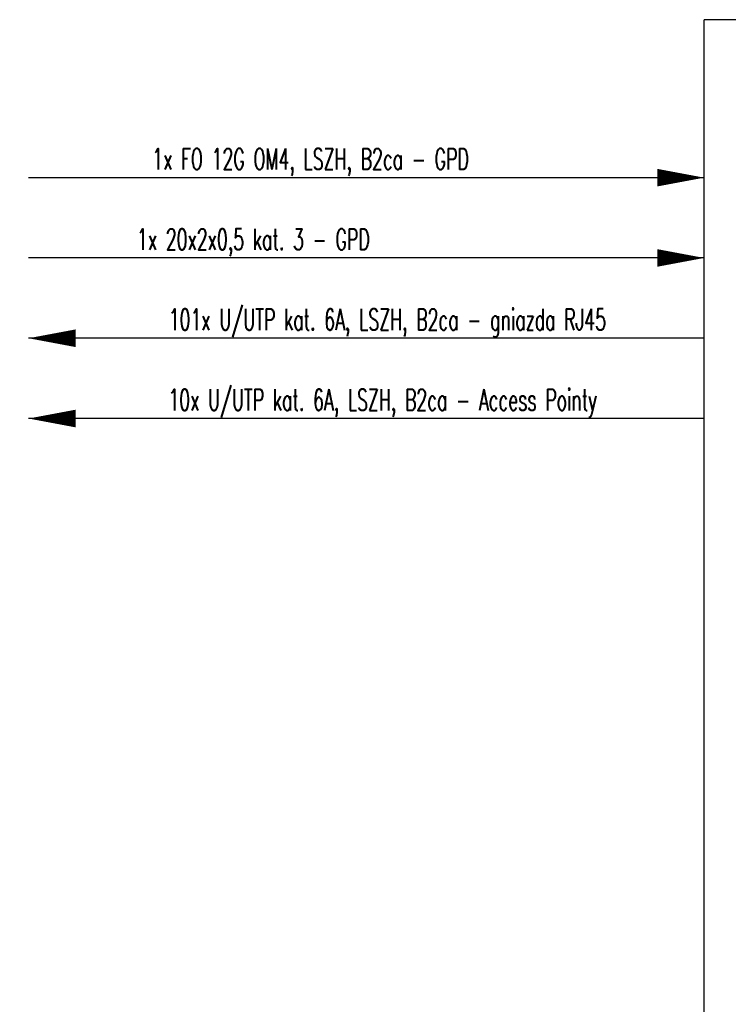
# Model space of a CAD drawing. Header units: millimetres. Extents: x 94562 to 148980, y -25377 to 3008.
# Tile 54 of 140: x 98196 to 98799, y -21828 to -20990. Entities that reach past the tile are written whole.
import ezdxf
from ezdxf.enums import TextEntityAlignment as Align

# ---------------------------------------------------------------- set-up
doc = ezdxf.new("R2010")
doc.units = ezdxf.units.MM
for name, color, linetype in [('tt_opis', 30, 'Continuous'), ('tt_pomoc', 42, 'Continuous'), ('tt_symbole', 40, 'Continuous')]:
    doc.layers.add(name, color=color, linetype=linetype)
doc.styles.add('Opis_czujki', font='romans.shx', dxfattribs={"width": 0.7})

# ---------------------------------------------------------------- blocks, each defined once
blk = doc.blocks.new('IT_szafa_stojąca_42U')
for p in [(366.085, 1801.057), (286.075, 1605.477)]:
    blk.add_line(p, (286.075, 1801.057))

msp = doc.modelspace()

# ---------------------------------------------------------------- linework, layer by layer
at = {"layer": 'tt_pomoc'}
for p, q in [((98203.23, -21124.51), (98778.25, -21124.51)), ((98778.25, -21192.84), (98203.23, -21192.84)), ((98778.25, -21261.17), (98203.23, -21261.17)), ((98778.25, -21329.5), (98203.23, -21329.5))]:
    msp.add_line(p, q, dxfattribs=at)
for points in [[(98778.25, -21124.51, 0, 15, 0), (98738.25, -21124.51, 15, 15, 0)], [(98778.25, -21192.84, 0, 15, 0), (98738.25, -21192.84, 15, 15, 0)], [(98203.23, -21261.17, 0, 15, 0), (98243.23, -21261.17, 15, 15, 0)], [(98203.23, -21329.5, 0, 15, 0), (98243.23, -21329.5, 15, 15, 0)]]:
    msp.add_lwpolyline(points, format="xyseb", dxfattribs=at)

# ---------------------------------------------------------------- block references
at = {"layer": 'tt_symbole', "xscale": 10, "yscale": 10, "zscale": 10}
msp.add_blockref('IT_szafa_stojąca_42U', (95917.5, -39000.65), dxfattribs=at)

# ---------------------------------------------------------------- texts
at = {"layer": 'tt_opis', "style": 'Opis_czujki', "width": 0.6}
for s, p in [('1x FO 12G OM4, LSZH, B2ca - GPD', (98577.95, -21117.6)), ('1x 20x2x0,5 kat. 3 - GPD', (98493.61, -21185.94)), ('101x U/UTP kat. 6A, LSZH, B2ca - gniazda RJ45', (98694.7, -21254.27)), ('10x U/UTP kat. 6A, LSZH, B2ca - Access Pointy', (98686.98, -21322.6))]:
    msp.add_text(s, height=18, dxfattribs=at).set_placement(p, align=Align.RIGHT)

doc.saveas('drawing.dxf')
